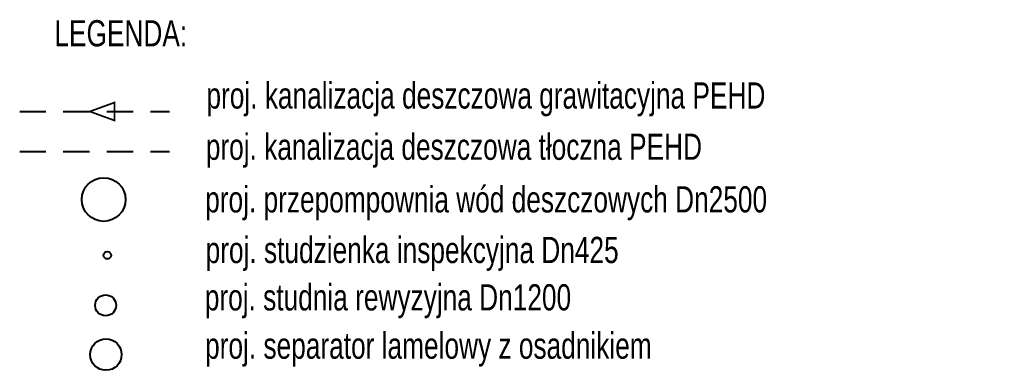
# Model space of a CAD drawing. Header units: metres. Extents: x 0 to 6446955, y 0 to 5658558.
# Tile 175 of 188: x 6441943 to 6441999, y 5654243 to 5654263. Entities that reach past the tile are written whole.
import ezdxf

# ---------------------------------------------------------------- set-up
doc = ezdxf.new("R2010")
doc.units = ezdxf.units.M
doc.header["$MEASUREMENT"] = 0
doc.linetypes.add('1.5_1.0', pattern=[2.5, 1.5, -1])
for name, color, linetype, lineweight in [('!kanalizacja deszczowa', 24, '1.5_1.0', 40), ('!kanalizacja tłoczna', 240, '1.5_1.0', 40), ('!opisy', 24, 'CONTINUOUS', 18), ('!studnie', 24, 'CONTINUOUS', 40)]:
    doc.layers.add(name, color=color, linetype=linetype, lineweight=lineweight)
doc.styles.get("Standard").update_dxf_attribs({"font": 'Working1250', "width": 0.75})

msp = doc.modelspace()

# ---------------------------------------------------------------- linework, layer by layer
at = {"layer": '!kanalizacja deszczowa', "linetype": 'Continuous'}
msp.add_lwpolyline([(6441946.536, 5654258.226, 0.1, 0.1, 0), (6441947.945, 5654257.713, 0.1, 0.1, 0), (6441947.945, 5654258.739, 0.1, 0.1, 0)], format="xyseb", close=True, dxfattribs=at)
at = {"layer": '!kanalizacja deszczowa'}
msp.add_lwpolyline([(6441942.517, 5654258.226), (6441951.095, 5654258.226)], dxfattribs=at)
at = {"layer": '!kanalizacja deszczowa', "linetype": 'ByBlock'}
msp.add_circle((6441947.538, 5654249.995), 0.212, dxfattribs=at)
at = {"layer": '!kanalizacja tłoczna'}
msp.add_line((6441942.517, 5654255.928), (6441951.095, 5654255.928), dxfattribs=at)
at = {"layer": '!kanalizacja tłoczna', "linetype": 'Continuous'}
msp.add_circle((6441947.329, 5654253.187), 1.25, dxfattribs=at)
at = {"layer": '!studnie'}
for centre, radius in [((6441947.44, 5654247.129), 0.6), ((6441947.456, 5654244.311), 0.9)]:
    msp.add_circle(centre, radius, dxfattribs=at)

# ---------------------------------------------------------------- texts
at = {"layer": '!opisy', "color": 0, "char_height": 1.5, "attachment_point": 1}
for s, insert, width in [('LEGENDA:', (6441944.504, 5654263.454), 54), ('proj. kanalizacja deszczowa grawitacyjna PEHD', (6441953.216, 5654259.894), 59.1438), ('proj. kanalizacja deszczowa tłoczna PEHD', (6441953.18, 5654256.959), 54), ('proj. przepompownia wód deszczowych Dn2500', (6441953.144, 5654253.947), 62.43584), ('proj. studzienka inspekcyjna Dn425', (6441953.169, 5654251.05), 62.43584), ('proj. studnia rewyzyjna Dn1200', (6441953.122, 5654248.338), 62.43584), ('proj. separator lamelowy z osadnikiem', (6441953.139, 5654245.573), 62.43584)]:
    msp.add_mtext(s, dxfattribs=dict(at, insert=insert, width=width))

doc.saveas('drawing.dxf')
